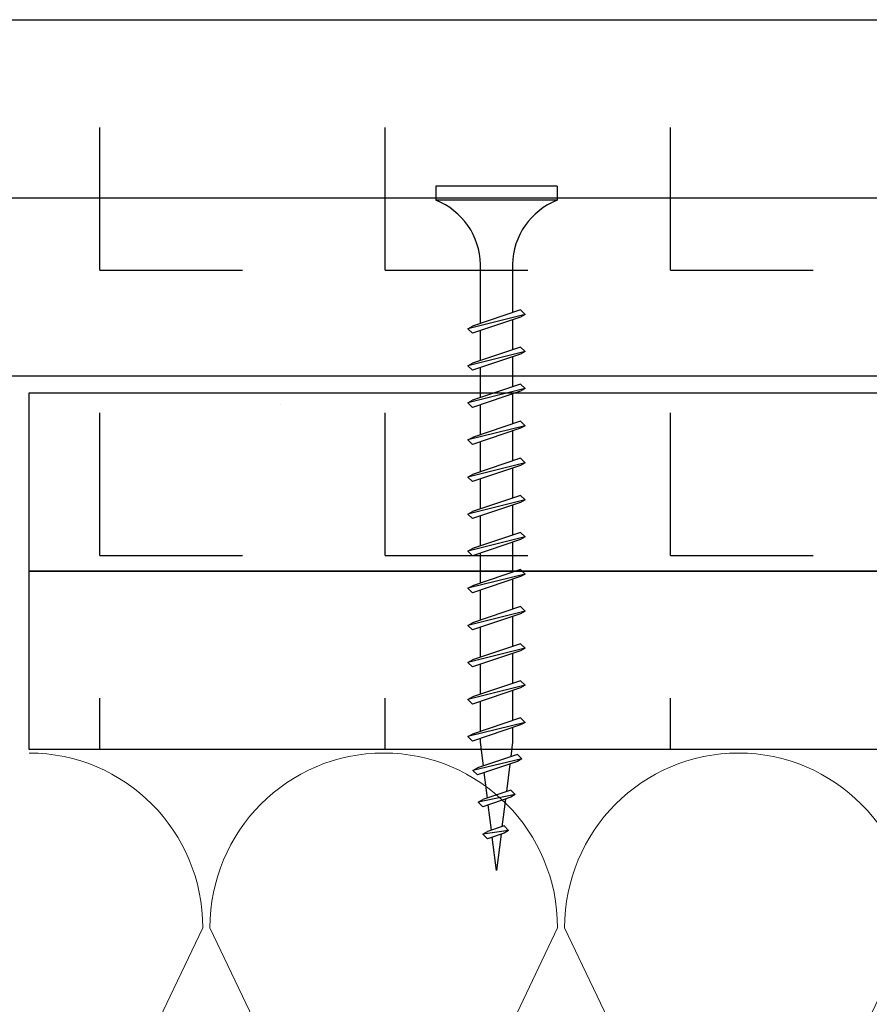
# Model space of a CAD drawing. Header units: millimetres. Extents: x -4577 to 1032787, y -66234 to 201209.
# Tile 74 of 256: x 3640 to 3700, y -8953 to -8884. Entities that reach past the tile are written whole.
import ezdxf

# ---------------------------------------------------------------- set-up
doc = ezdxf.new("R2010")
doc.units = ezdxf.units.MM
doc.linetypes.add('510_5_2OG_ELT_1004$0$11-07-22_DS_2OG$0$AUSGEZOGEN', pattern=[0])
doc.layers.add('510_5_2OG_ELT_1004$0$11-07-22_DS_2OG$0$Schraffur', color=8, linetype='510_5_2OG_ELT_1004$0$11-07-22_DS_2OG$0$AUSGEZOGEN')
doc.layers.add('510_5_2OG_ELT_1004$0$11-07-22_DS_2OG$0$STANDARD', color=8, linetype='510_5_2OG_ELT_1004$0$11-07-22_DS_2OG$0$AUSGEZOGEN')
pattern_1 = [(0, (1905.797, -66881.692), (20, 20), [10, -10]), (90, (1905.797, -66881.692), (20, 20), [10, -10])]

# ---------------------------------------------------------------- blocks, each defined once
blk = doc.blocks.new('510_5_2OG_ELT_1004$0$11-07-22_DS_2OG$0$MUSTERELEMENT_136')
at = {"layer": '510_5_2OG_ELT_1004$0$11-07-22_DS_2OG$0$STANDARD', "color": 7, "linetype": '510_5_2OG_ELT_1004$0$11-07-22_DS_2OG$0$AUSGEZOGEN', "lineweight": 13}
for p, q in [((1.745293, 57.918956), (1.757232, 57.943961)), ((1.757729, 57.943961), (1.769667, 57.918956)), ((1.770165, 57.918956), (1.782103, 57.943961)), ((1.7826, 57.943961), (1.794539, 57.918956)), ((1.795036, 57.918956), (1.806974, 57.943961)), ((1.807472, 57.943961), (1.81941, 57.918956)), ((1.819908, 57.918956), (1.831846, 57.943961)), ((1.832343, 57.943961), (1.844282, 57.918956))]:
    blk.add_line(p, q, dxfattribs=at)
for centre, start_param, end_param in [((1.745045, 57.943961), 4.712389, 6.283185), ((1.769916, 57.943961), 0, 1.570796), ((1.769916, 57.943961), 4.712389, 6.283185), ((1.794787, 57.943961), 0, 1.570796), ((1.794787, 57.943961), 4.712389, 6.283185), ((1.819659, 57.943961), 0, 1.570796), ((1.819659, 57.943961), 4.712389, 6.283185), ((1.84453, 57.943961), 0, 1.570796), ((1.75748, 57.918956), 1.570796, 4.712389), ((1.782352, 57.918956), 1.570796, 4.712389), ((1.807223, 57.918956), 1.570796, 4.712389), ((1.832095, 57.918956), 1.570796, 4.712389)]:
    blk.add_ellipse(centre, major_axis=(0, 0.012252), ratio=0.994657, start_param=start_param, end_param=end_param, dxfattribs=at)
blk = doc.blocks.new('510_5_2OG_ELT_1004')
at = {"layer": '510_5_2OG_ELT_1004$0$11-07-22_DS_2OG$0$Schraffur', "linetype": 'Continuous'}
h = blk.add_hatch(dxfattribs=at)
h.set_pattern_fill('MUSTER_NA', color=256, scale=10, style=0, pattern_type=2)
h.set_pattern_definition(pattern_1)
h.paths.add_polyline_path([(3396.834, -8884.064), (3717.835, -8884.064), (3717.835, -8896.564), (3396.834, -8896.564)], flags=0)
h = blk.add_hatch(dxfattribs=at)
h.set_pattern_fill('MUSTER_NA', color=256, scale=10, style=0, pattern_type=2)
h.set_pattern_definition(pattern_1)
h.paths.add_polyline_path([(3389.834, -8896.564), (3754.177, -8896.564), (3754.177, -8909.064), (3389.834, -8909.064)], flags=0)
h = blk.add_hatch(dxfattribs=at)
h.set_pattern_fill('MUSTER_NA', color=256, scale=10, style=0, pattern_type=2)
h.set_pattern_definition(pattern_1)
h.paths.add_polyline_path([(3640.842, -8922.728), (3740.327, -8922.728), (3740.327, -8910.228), (3640.842, -8910.228)], flags=0)
h = blk.add_hatch(dxfattribs=at)
h.set_pattern_fill('MUSTER_NA', color=256, scale=10, style=0, pattern_type=2)
h.set_pattern_definition(pattern_1)
h.paths.add_polyline_path([(3640.842, -8935.228), (3740.327, -8935.228), (3740.327, -8922.728), (3640.842, -8922.728)], flags=0)
at = {"layer": '510_5_2OG_ELT_1004$0$11-07-22_DS_2OG$0$STANDARD', "linetype": '510_5_2OG_ELT_1004$0$11-07-22_DS_2OG$0$AUSGEZOGEN'}
for p, q in [((3396.834, -8884.064), (3717.835, -8884.064)), ((3677.868, -8895.728), (3669.368, -8895.728)), ((3669.368, -8895.728), (3669.368, -8896.728)), ((3677.868, -8895.728), (3669.368, -8895.728)), ((3669.368, -8895.728), (3669.368, -8896.728)), ((3677.868, -8895.728), (3677.868, -8896.728)), ((3677.868, -8895.728), (3677.868, -8896.728)), ((3389.834, -8896.564), (3754.177, -8896.564)), ((3677.868, -8896.728), (3669.368, -8896.728)), ((3677.868, -8896.728), (3669.368, -8896.728)), ((3672.493, -8905.358), (3672.493, -8901.228)), ((3672.493, -8905.358), (3672.493, -8901.228)), ((3674.743, -8901.228), (3674.743, -8904.601)), ((3674.743, -8901.228), (3674.743, -8904.601)), ((3675.618, -8904.728), (3671.618, -8905.728)), ((3675.618, -8904.728), (3671.618, -8905.728)), ((3675.303, -8904.413), (3671.933, -8905.546)), ((3675.303, -8904.413), (3671.933, -8905.546)), ((3675.303, -8904.91), (3671.933, -8906.043)), ((3675.303, -8904.91), (3671.933, -8906.043)), ((3675.618, -8904.728), (3675.303, -8904.413)), ((3675.618, -8904.728), (3675.303, -8904.413)), ((3675.618, -8904.728), (3675.303, -8904.91)), ((3675.618, -8904.728), (3675.303, -8904.91)), ((3671.618, -8905.728), (3671.933, -8905.546)), ((3671.618, -8905.728), (3671.933, -8905.546)), ((3674.743, -8905.098), (3674.743, -8907.201)), ((3674.743, -8905.098), (3674.743, -8907.201)), ((3671.618, -8905.728), (3671.933, -8906.043)), ((3671.618, -8905.728), (3671.933, -8906.043)), ((3672.493, -8907.958), (3672.493, -8905.855)), ((3672.493, -8907.958), (3672.493, -8905.855)), ((3675.303, -8907.013), (3671.933, -8908.146)), ((3675.303, -8907.013), (3671.933, -8908.146)), ((3675.618, -8907.328), (3675.303, -8907.013)), ((3675.618, -8907.328), (3675.303, -8907.013)), ((3675.618, -8907.328), (3671.618, -8908.328)), ((3675.618, -8907.328), (3671.618, -8908.328)), ((3675.303, -8907.51), (3671.933, -8908.643)), ((3675.303, -8907.51), (3671.933, -8908.643)), ((3674.743, -8907.698), (3674.743, -8909.801)), ((3674.743, -8907.698), (3674.743, -8909.801)), ((3675.618, -8907.328), (3675.303, -8907.51)), ((3675.618, -8907.328), (3675.303, -8907.51)), ((3671.618, -8908.328), (3671.933, -8908.146)), ((3671.618, -8908.328), (3671.933, -8908.146)), ((3671.618, -8908.328), (3671.933, -8908.643)), ((3671.618, -8908.328), (3671.933, -8908.643)), ((3754.177, -8909.064), (3389.834, -8909.064)), ((3672.493, -8910.558), (3672.493, -8908.455)), ((3672.493, -8910.558), (3672.493, -8908.455)), ((3675.303, -8909.613), (3671.933, -8910.746)), ((3675.303, -8909.613), (3671.933, -8910.746)), ((3675.618, -8909.928), (3675.303, -8909.613)), ((3675.618, -8909.928), (3675.303, -8909.613)), ((3675.618, -8909.928), (3671.618, -8910.928)), ((3675.618, -8909.928), (3671.618, -8910.928)), ((3675.303, -8910.11), (3671.933, -8911.243)), ((3675.303, -8910.11), (3671.933, -8911.243)), ((3674.743, -8910.298), (3674.743, -8912.401)), ((3674.743, -8910.298), (3674.743, -8912.401)), ((3675.618, -8909.928), (3675.303, -8910.11)), ((3675.618, -8909.928), (3675.303, -8910.11)), ((3671.618, -8910.928), (3671.933, -8910.746)), ((3671.618, -8910.928), (3671.933, -8910.746)), ((3671.618, -8910.928), (3671.933, -8911.243)), ((3671.618, -8910.928), (3671.933, -8911.243)), ((3672.493, -8913.158), (3672.493, -8911.055)), ((3672.493, -8913.158), (3672.493, -8911.055)), ((3675.618, -8912.528), (3671.618, -8913.528)), ((3675.618, -8912.528), (3671.618, -8913.528)), ((3675.303, -8912.213), (3671.933, -8913.346)), ((3675.303, -8912.213), (3671.933, -8913.346)), ((3675.618, -8912.528), (3675.303, -8912.213)), ((3675.618, -8912.528), (3675.303, -8912.213)), ((3675.618, -8912.528), (3675.303, -8912.71)), ((3675.618, -8912.528), (3675.303, -8912.71)), ((3675.303, -8912.71), (3671.933, -8913.843)), ((3675.303, -8912.71), (3671.933, -8913.843)), ((3674.743, -8912.898), (3674.743, -8915.001)), ((3674.743, -8912.898), (3674.743, -8915.001)), ((3671.618, -8913.528), (3671.933, -8913.346)), ((3671.618, -8913.528), (3671.933, -8913.346)), ((3671.618, -8913.528), (3671.933, -8913.843)), ((3671.618, -8913.528), (3671.933, -8913.843)), ((3672.493, -8915.758), (3672.493, -8913.655)), ((3672.493, -8915.758), (3672.493, -8913.655)), ((3675.618, -8915.128), (3671.618, -8916.128)), ((3675.618, -8915.128), (3671.618, -8916.128)), ((3675.303, -8914.813), (3671.933, -8915.946)), ((3675.303, -8914.813), (3671.933, -8915.946)), ((3675.303, -8915.31), (3671.933, -8916.443)), ((3675.303, -8915.31), (3671.933, -8916.443)), ((3675.618, -8915.128), (3675.303, -8914.813)), ((3675.618, -8915.128), (3675.303, -8914.813)), ((3675.618, -8915.128), (3675.303, -8915.31)), ((3675.618, -8915.128), (3675.303, -8915.31)), ((3671.618, -8916.128), (3671.933, -8915.946)), ((3671.618, -8916.128), (3671.933, -8915.946)), ((3674.743, -8915.498), (3674.743, -8917.601)), ((3674.743, -8915.498), (3674.743, -8917.601)), ((3671.618, -8916.128), (3671.933, -8916.443)), ((3671.618, -8916.128), (3671.933, -8916.443)), ((3672.493, -8918.358), (3672.493, -8916.255)), ((3672.493, -8918.358), (3672.493, -8916.255)), ((3675.618, -8917.728), (3671.618, -8918.728)), ((3675.618, -8917.728), (3671.618, -8918.728)), ((3675.303, -8917.413), (3671.933, -8918.546)), ((3675.303, -8917.413), (3671.933, -8918.546)), ((3675.303, -8917.91), (3671.933, -8919.043)), ((3675.303, -8917.91), (3671.933, -8919.043)), ((3675.618, -8917.728), (3675.303, -8917.413)), ((3675.618, -8917.728), (3675.303, -8917.413)), ((3675.618, -8917.728), (3675.303, -8917.91)), ((3675.618, -8917.728), (3675.303, -8917.91)), ((3671.618, -8918.728), (3671.933, -8918.546)), ((3671.618, -8918.728), (3671.933, -8918.546)), ((3671.618, -8918.728), (3671.933, -8919.043)), ((3671.618, -8918.728), (3671.933, -8919.043)), ((3674.743, -8918.098), (3674.743, -8920.201)), ((3674.743, -8918.098), (3674.743, -8920.201)), ((3672.493, -8920.958), (3672.493, -8918.854)), ((3672.493, -8920.958), (3672.493, -8918.854)), ((3675.303, -8920.013), (3671.933, -8921.146)), ((3675.303, -8920.013), (3671.933, -8921.146)), ((3675.618, -8920.328), (3675.303, -8920.013)), ((3675.618, -8920.328), (3675.303, -8920.013)), ((3675.618, -8920.328), (3671.618, -8921.328)), ((3675.618, -8920.328), (3671.618, -8921.328)), ((3675.303, -8920.51), (3671.933, -8921.643)), ((3675.303, -8920.51), (3671.933, -8921.643)), ((3674.743, -8920.698), (3674.743, -8922.801)), ((3674.743, -8920.698), (3674.743, -8922.801)), ((3675.618, -8920.328), (3675.303, -8920.51)), ((3675.618, -8920.328), (3675.303, -8920.51)), ((3671.618, -8921.328), (3671.933, -8921.146)), ((3671.618, -8921.328), (3671.933, -8921.146)), ((3671.618, -8921.328), (3671.933, -8921.643)), ((3671.618, -8921.328), (3671.933, -8921.643)), ((3672.493, -8923.558), (3672.493, -8921.454)), ((3672.493, -8923.558), (3672.493, -8921.454)), ((3675.618, -8922.928), (3671.618, -8923.928)), ((3675.618, -8922.928), (3671.618, -8923.928)), ((3675.303, -8922.613), (3671.933, -8923.746)), ((3675.303, -8922.613), (3671.933, -8923.746)), ((3675.618, -8922.928), (3675.303, -8922.613)), ((3675.618, -8922.928), (3675.303, -8922.613)), ((3675.618, -8922.928), (3675.303, -8923.11)), ((3675.618, -8922.928), (3675.303, -8923.11)), ((3675.303, -8923.11), (3671.933, -8924.243)), ((3675.303, -8923.11), (3671.933, -8924.243)), ((3674.743, -8923.298), (3674.743, -8925.401)), ((3674.743, -8923.298), (3674.743, -8925.401)), ((3671.618, -8923.928), (3671.933, -8923.746)), ((3671.618, -8923.928), (3671.933, -8923.746)), ((3671.618, -8923.928), (3671.933, -8924.243)), ((3671.618, -8923.928), (3671.933, -8924.243)), ((3672.493, -8926.158), (3672.493, -8924.054)), ((3672.493, -8926.158), (3672.493, -8924.054)), ((3675.618, -8925.528), (3671.618, -8926.528)), ((3675.618, -8925.528), (3671.618, -8926.528)), ((3675.303, -8925.213), (3671.933, -8926.346)), ((3675.303, -8925.213), (3671.933, -8926.346)), ((3675.618, -8925.528), (3675.303, -8925.213)), ((3675.618, -8925.528), (3675.303, -8925.213)), ((3675.618, -8925.528), (3675.303, -8925.71)), ((3675.618, -8925.528), (3675.303, -8925.71)), ((3671.618, -8926.528), (3671.933, -8926.346)), ((3671.618, -8926.528), (3671.933, -8926.346)), ((3675.303, -8925.71), (3671.933, -8926.843)), ((3675.303, -8925.71), (3671.933, -8926.843)), ((3674.743, -8925.898), (3674.743, -8928.001)), ((3674.743, -8925.898), (3674.743, -8928.001)), ((3671.618, -8926.528), (3671.933, -8926.843)), ((3671.618, -8926.528), (3671.933, -8926.843)), ((3672.493, -8928.758), (3672.493, -8926.654)), ((3672.493, -8928.758), (3672.493, -8926.654)), ((3675.618, -8928.128), (3671.618, -8929.128)), ((3675.618, -8928.128), (3671.618, -8929.128)), ((3675.303, -8927.813), (3671.933, -8928.946)), ((3675.303, -8927.813), (3671.933, -8928.946)), ((3675.303, -8928.31), (3671.933, -8929.443)), ((3675.303, -8928.31), (3671.933, -8929.443)), ((3675.618, -8928.128), (3675.303, -8927.813)), ((3675.618, -8928.128), (3675.303, -8927.813)), ((3675.618, -8928.128), (3675.303, -8928.31)), ((3675.618, -8928.128), (3675.303, -8928.31)), ((3671.618, -8929.128), (3671.933, -8928.946)), ((3671.618, -8929.128), (3671.933, -8928.946)), ((3671.618, -8929.128), (3671.933, -8929.443)), ((3671.618, -8929.128), (3671.933, -8929.443)), ((3674.743, -8928.498), (3674.743, -8930.601)), ((3674.743, -8928.498), (3674.743, -8930.601)), ((3672.493, -8931.358), (3672.493, -8929.254)), ((3672.493, -8931.358), (3672.493, -8929.254)), ((3675.303, -8930.413), (3671.933, -8931.546)), ((3675.303, -8930.413), (3671.933, -8931.546)), ((3675.618, -8930.728), (3675.303, -8930.413)), ((3675.618, -8930.728), (3675.303, -8930.413)), ((3675.618, -8930.728), (3671.618, -8931.728)), ((3675.618, -8930.728), (3671.618, -8931.728)), ((3675.303, -8930.91), (3671.933, -8932.043)), ((3675.303, -8930.91), (3671.933, -8932.043)), ((3674.743, -8931.098), (3674.743, -8933.201)), ((3674.743, -8931.098), (3674.743, -8933.201)), ((3675.618, -8930.728), (3675.303, -8930.91)), ((3675.618, -8930.728), (3675.303, -8930.91)), ((3671.618, -8931.728), (3671.933, -8931.546)), ((3671.618, -8931.728), (3671.933, -8931.546)), ((3671.618, -8931.728), (3671.933, -8932.043)), ((3671.618, -8931.728), (3671.933, -8932.043)), ((3672.493, -8933.958), (3672.493, -8931.854)), ((3672.493, -8933.958), (3672.493, -8931.854)), ((3675.303, -8933.013), (3671.933, -8934.146)), ((3675.303, -8933.013), (3671.933, -8934.146)), ((3675.618, -8933.328), (3675.303, -8933.013)), ((3675.618, -8933.328), (3675.303, -8933.013)), ((3675.618, -8933.328), (3671.618, -8934.328)), ((3675.618, -8933.328), (3671.618, -8934.328)), ((3675.303, -8933.51), (3671.933, -8934.643)), ((3675.303, -8933.51), (3671.933, -8934.643)), ((3674.743, -8933.698), (3674.743, -8934.724)), ((3674.743, -8933.698), (3674.743, -8934.724)), ((3675.618, -8933.328), (3675.303, -8933.51)), ((3675.618, -8933.328), (3675.303, -8933.51)), ((3671.618, -8934.328), (3671.933, -8934.146)), ((3671.618, -8934.328), (3671.933, -8934.146)), ((3671.618, -8934.328), (3671.933, -8934.643)), ((3671.618, -8934.328), (3671.933, -8934.643)), ((3672.493, -8934.724), (3672.493, -8934.454)), ((3672.493, -8934.724), (3672.493, -8934.454)), ((3672.699, -8936.374), (3672.493, -8934.724)), ((3672.699, -8936.374), (3672.493, -8934.724)), ((3674.743, -8934.724), (3674.617, -8935.729)), ((3674.743, -8934.724), (3674.617, -8935.729)), ((3675.406, -8935.885), (3671.968, -8936.696)), ((3675.406, -8935.885), (3671.968, -8936.696)), ((3675.091, -8935.57), (3672.283, -8936.514)), ((3675.091, -8935.57), (3672.283, -8936.514)), ((3675.406, -8935.885), (3675.091, -8935.57)), ((3675.406, -8935.885), (3675.091, -8935.57)), ((3675.406, -8935.885), (3675.091, -8936.066)), ((3675.406, -8935.885), (3675.091, -8936.066)), ((3671.968, -8936.696), (3672.283, -8936.514)), ((3671.968, -8936.696), (3672.283, -8936.514)), ((3671.968, -8936.696), (3672.283, -8937.011)), ((3671.968, -8936.696), (3672.283, -8937.011)), ((3675.091, -8936.066), (3672.283, -8937.011)), ((3675.091, -8936.066), (3672.283, -8937.011)), ((3674.553, -8936.248), (3674.31, -8938.186)), ((3674.553, -8936.248), (3674.31, -8938.186)), ((3672.981, -8938.633), (3672.759, -8936.851)), ((3672.981, -8938.633), (3672.759, -8936.851)), ((3674.621, -8938.082), (3672.654, -8938.743)), ((3674.621, -8938.082), (3672.654, -8938.743)), ((3674.936, -8938.397), (3674.621, -8938.082)), ((3674.936, -8938.397), (3674.621, -8938.082)), ((3674.936, -8938.397), (3672.339, -8938.925)), ((3674.936, -8938.397), (3672.339, -8938.925)), ((3672.339, -8938.925), (3672.654, -8938.743)), ((3672.339, -8938.925), (3672.654, -8938.743)), ((3674.621, -8938.578), (3672.654, -8939.24)), ((3674.621, -8938.578), (3672.654, -8939.24)), ((3674.245, -8938.705), (3674.003, -8940.643)), ((3674.245, -8938.705), (3674.003, -8940.643)), ((3674.936, -8938.397), (3674.621, -8938.578)), ((3674.936, -8938.397), (3674.621, -8938.578)), ((3672.339, -8938.925), (3672.654, -8939.24)), ((3672.339, -8938.925), (3672.654, -8939.24)), ((3673.264, -8940.892), (3673.041, -8939.11)), ((3673.264, -8940.892), (3673.041, -8939.11)), ((3674.151, -8940.593), (3672.985, -8940.985)), ((3674.151, -8940.593), (3672.985, -8940.985)), ((3674.466, -8940.908), (3674.151, -8940.593)), ((3674.466, -8940.908), (3674.151, -8940.593)), ((3674.466, -8940.908), (3672.67, -8941.167)), ((3674.466, -8940.908), (3672.67, -8941.167)), ((3672.67, -8941.167), (3672.985, -8940.985)), ((3672.67, -8941.167), (3672.985, -8940.985)), ((3672.67, -8941.167), (3672.985, -8941.482)), ((3672.67, -8941.167), (3672.985, -8941.482)), ((3674.151, -8941.09), (3672.985, -8941.482)), ((3674.151, -8941.09), (3672.985, -8941.482)), ((3673.618, -8943.724), (3673.323, -8941.368)), ((3673.618, -8943.724), (3673.323, -8941.368)), ((3673.938, -8941.162), (3673.618, -8943.724)), ((3673.938, -8941.162), (3673.618, -8943.724)), ((3674.466, -8940.908), (3674.151, -8941.09)), ((3674.466, -8940.908), (3674.151, -8941.09))]:
    blk.add_line(p, q, dxfattribs=at)
for points in [[(3640.842, -8910.228), (3740.327, -8910.228), (3740.327, -8922.728), (3640.842, -8922.728), (3640.842, -8910.228)], [(3658.492, -8911.064), (3658.492, -8911.064)], [(3640.842, -8922.728), (3740.327, -8922.728), (3740.327, -8935.228), (3640.842, -8935.228), (3640.842, -8922.728)]]:
    blk.add_lwpolyline(points, close=True, dxfattribs=at)
for centre, start, end in [((3667.574, -8901.308), 0.93916, 68.61639), ((3667.574, -8901.308), 0.93916, 68.61639), ((3679.662, -8901.308), 111.38367, 179.0609), ((3679.662, -8901.308), 111.38367, 179.0609)]:
    blk.add_arc(centre, 4.919, start, end, dxfattribs=at)
at = {"layer": '510_5_2OG_ELT_1004$0$11-07-22_DS_2OG$0$STANDARD', "linetype": '510_5_2OG_ELT_1004$0$11-07-22_DS_2OG$0$AUSGEZOGEN', "xscale": 1000, "yscale": 1000, "zscale": 1000}
blk.add_blockref('510_5_2OG_ELT_1004$0$11-07-22_DS_2OG$0$MUSTERELEMENT_136', (1895.797, -66891.692), dxfattribs=at)

msp = doc.modelspace()

# ---------------------------------------------------------------- block references
msp.add_blockref('510_5_2OG_ELT_1004', (0, -0.05))

doc.saveas('drawing.dxf')
